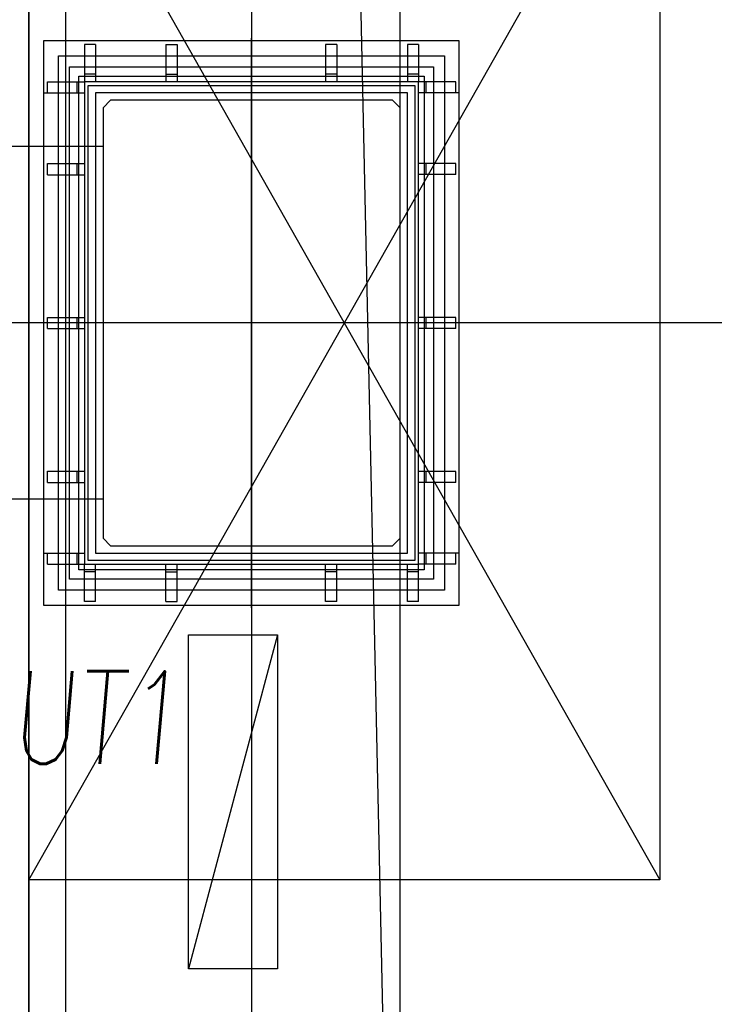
# Model space of a CAD drawing. Header units: millimetres. Extents: x 373037 to 682063, y 76092 to 274210.
# Tile 30 of 256: x 655464 to 656400, y 250914 to 252241. Entities that reach past the tile are written whole.
import ezdxf

# ---------------------------------------------------------------- set-up
doc = ezdxf.new("R2010")
doc.units = ezdxf.units.MM
doc.header["$LTSCALE"] = 100
for name, pattern in [('CK_ČERCHOVANÁ 50', [6, 3, -1.5, 0, -1.5]), ('ČERCHOVANÁ', [25.4, 12.7, -6.35, 0, -6.35]), ('ČÁRKOVANÁ01-01', [2, 1, -1])]:
    doc.linetypes.add(name, pattern=pattern)
doc.layers.add('PUDORYS', color=253, linetype='CONTINUOUS')
doc.styles.add('CS-ROMANS', font='romans.shx', dxfattribs={"width": 0.75, "oblique": 5})

msp = doc.modelspace()

# ---------------------------------------------------------------- linework, layer by layer
at = {"layer": 'PUDORYS', "color": 252, "linetype": 'ČERCHOVANÁ', "ltscale": 25, "true_color": 0x939598}
for p, q in [((655776.6, 274209.6), (655776.6, 249134.9)), ((682063.2, 251832.2), (654424.2, 251832.2))]:
    msp.add_line(p, q, dxfattribs=at)
at = {"layer": 'PUDORYS', "color": 252, "linetype": 'CK_ČERCHOVANÁ 50', "ltscale": 50, "true_color": 0x939598}
for p, q in [((655476.6, 249832.2), (655476.6, 273032.2)), ((655976.6, 252132.2), (655976.6, 256332.2)), ((655976.6, 249832.2), (655976.6, 251532.2))]:
    msp.add_line(p, q, dxfattribs=at)
at = {"layer": 'PUDORYS', "color": 252, "linetype": 'ČÁRKOVANÁ01-01', "ltscale": 200, "true_color": 0x939598}
msp.add_line((655976.6, 249832.2), (655476.6, 273032.2), dxfattribs=at)
at = {"layer": 'PUDORYS', "color": 252, "ltscale": 20, "true_color": 0x939598}
for p, q in [((655976.6, 250032.2), (655976.6, 272832.2)), ((655476.6, 250032.2), (655476.6, 254194.7))]:
    msp.add_line(p, q, dxfattribs=at)
at = {"layer": 'PUDORYS', "color": 252, "ltscale": 5, "true_color": 0x939598}
for p, q in [((655526.6, 250082.2), (655526.6, 272782.2)), ((655516.6, 252192.2), (656036.6, 252192.2)), ((655516.6, 251472.2), (655516.6, 252192.2)), ((656036.6, 252192.2), (656036.6, 251472.2)), ((656036.6, 251472.2), (655516.6, 251472.2))]:
    msp.add_line(p, q, dxfattribs=at)
at = {"layer": 'PUDORYS', "color": 252, "linetype": 'ČERCHOVANÁ', "ltscale": 10, "true_color": 0x939598}
for p, q in [((655476.6, 251082.2), (656326.6, 252582.2)), ((655476.6, 252582.2), (656326.6, 251082.2)), ((655476.6, 251082.2), (655476.6, 252582.2)), ((656326.6, 252582.2), (656326.6, 251082.2)), ((656326.6, 251082.2), (655476.6, 251082.2))]:
    msp.add_line(p, q, dxfattribs=at)
at = {"layer": 'PUDORYS', "color": 252, "ltscale": 100, "true_color": 0x939598}
for p, q in [((655776.6, 251448.5), (655776.6, 252215.8)), ((656131.1, 251832.2), (655363.7, 251832.2))]:
    msp.add_line(p, q, dxfattribs=at)
at = {"layer": 'PUDORYS', "color": 252, "true_color": 0x939598}
for p, q in [((655551.6, 252207.2), (655551.6, 252157.2)), ((655566.6, 252207.2), (655551.6, 252207.2)), ((655566.6, 252207.2), (655566.6, 252157.2)), ((655661.3, 252207.2), (655661.3, 252157.2)), ((655661.3, 252207.2), (655676.3, 252207.2)), ((655676.3, 252207.2), (655676.3, 252157.2)), ((655876.3, 252207.2), (655876.3, 252157.2)), ((655891.3, 252207.2), (655876.3, 252207.2)), ((655891.3, 252207.2), (655891.3, 252157.2)), ((655986.6, 252207.2), (655986.6, 252157.2)), ((656001.6, 252207.2), (655986.6, 252207.2)), ((656001.6, 252207.2), (656001.6, 252157.2)), ((655566.6, 252167.2), (655551.6, 252167.2)), ((655661.3, 252167.2), (655676.3, 252167.2)), ((655891.3, 252167.2), (655876.3, 252167.2)), ((656001.6, 252167.2), (655986.6, 252167.2)), ((655501.6, 252157.2), (655551.6, 252157.2)), ((655501.6, 252142.2), (655501.6, 252157.2)), ((655541.6, 252142.2), (655541.6, 252157.2)), ((656051.6, 252157.2), (656001.6, 252157.2)), ((656011.6, 252142.2), (656011.6, 252157.2)), ((656051.6, 252142.2), (656051.6, 252157.2)), ((655496.3, 252142.2), (655551.6, 252142.2)), ((656056.3, 252142.2), (656001.6, 252142.2)), ((655576.6, 252069.7), (655270.6, 252069.7)), ((655501.6, 252046.8), (655551.6, 252046.8)), ((655501.6, 252031.8), (655501.6, 252046.8)), ((655541.6, 252031.8), (655541.6, 252046.8)), ((656051.6, 252047.2), (656001.6, 252047.2)), ((656011.6, 252032.2), (656011.6, 252047.2)), ((656051.6, 252032.2), (656051.6, 252047.2)), ((655501.6, 252031.8), (655551.6, 252031.8)), ((656051.6, 252032.2), (656001.6, 252032.2)), ((655501.6, 251839.7), (655551.6, 251839.7)), ((655501.6, 251824.7), (655501.6, 251839.7)), ((655541.6, 251824.7), (655541.6, 251839.7)), ((656051.6, 251839.7), (656001.6, 251839.7)), ((656011.6, 251824.7), (656011.6, 251839.7)), ((656051.6, 251824.7), (656051.6, 251839.7)), ((655501.6, 251824.7), (655551.6, 251824.7)), ((656051.6, 251824.7), (656001.6, 251824.7)), ((655501.6, 251632.5), (655551.6, 251632.5)), ((655501.6, 251617.5), (655501.6, 251632.5)), ((655541.6, 251617.5), (655541.6, 251632.5)), ((656051.6, 251632.2), (656001.6, 251632.2)), ((656011.6, 251617.2), (656011.6, 251632.2)), ((656051.6, 251617.2), (656051.6, 251632.2)), ((655501.6, 251617.5), (655551.6, 251617.5)), ((656051.6, 251617.2), (656001.6, 251617.2)), ((655576.6, 251594.7), (655270.6, 251594.7)), ((655496.3, 251522.2), (655551.6, 251522.2)), ((655501.6, 251507.2), (655501.6, 251522.2)), ((655541.6, 251507.2), (655541.6, 251522.2)), ((656056.3, 251522.2), (656001.6, 251522.2)), ((656011.6, 251507.2), (656011.6, 251522.2)), ((656051.6, 251507.2), (656051.6, 251522.2)), ((655501.6, 251507.2), (655551.6, 251507.2)), ((655551.6, 251457.2), (655551.6, 251507.2)), ((655566.6, 251497.2), (655551.6, 251497.2)), ((655566.6, 251457.2), (655566.6, 251507.2)), ((655661.3, 251457.2), (655661.3, 251507.2)), ((655661.3, 251497.2), (655676.3, 251497.2)), ((655676.3, 251457.2), (655676.3, 251507.2)), ((655876.3, 251457.2), (655876.3, 251507.2)), ((655891.3, 251497.2), (655876.3, 251497.2)), ((655891.3, 251457.2), (655891.3, 251507.2)), ((655986.6, 251457.2), (655986.6, 251507.2)), ((656001.6, 251497.2), (655986.6, 251497.2)), ((656001.6, 251457.2), (656001.6, 251507.2)), ((656051.6, 251507.2), (656001.6, 251507.2)), ((655566.6, 251457.2), (655551.6, 251457.2)), ((655661.3, 251457.2), (655676.3, 251457.2)), ((655891.3, 251457.2), (655876.3, 251457.2)), ((656001.6, 251457.2), (655986.6, 251457.2))]:
    msp.add_line(p, q, dxfattribs=at)
at = {"layer": 'PUDORYS', "color": 252, "ltscale": 5, "true_color": 0x939598}
for points in [[(655476.6, 250032.2), (681176.6, 250032.2), (681176.6, 272832.2), (655476.6, 272832.2)], [(655531.6, 252177.2), (656021.6, 252177.2), (656021.6, 251487.2), (655531.6, 251487.2)], [(655544.1, 252164.7), (656009.1, 252164.7), (656009.1, 251499.7), (655544.1, 251499.7)], [(655556.6, 252152.2), (655996.6, 252152.2), (655996.6, 251512.2), (655556.6, 251512.2)], [(655811.6, 250962.2), (655691.6, 250962.2), (655691.6, 251412.2), (655811.6, 251412.2)]]:
    msp.add_lwpolyline(points, close=True, dxfattribs=at)
at = {"layer": 'PUDORYS', "color": 252, "true_color": 0x939598}
for points in [[(681176.6, 250032.2), (655476.6, 250032.2), (655476.6, 272832.2), (681176.6, 272832.2)], [(655496.3, 252212.2), (655496.3, 251452.2), (656056.3, 251452.2), (656056.3, 252212.2)], [(655551.6, 252157.2), (655551.6, 251507.2), (656001.6, 251507.2), (656001.6, 252157.2)], [(655566.6, 252142.2), (655566.6, 251522.2), (655986.6, 251522.2), (655986.6, 252142.2)]]:
    msp.add_lwpolyline(points, close=True, dxfattribs=at)
at = {"layer": 'PUDORYS', "color": 252, "ltscale": 100, "true_color": 0x939598}
msp.add_lwpolyline([(655576.6, 252122.2), (655576.6, 251542.2), (655586.6, 251532.2), (655966.6, 251532.2), (655976.6, 251542.2), (655976.6, 252122.2), (655966.6, 252132.2), (655586.6, 252132.2)], close=True, dxfattribs=at)
at = {"layer": 'PUDORYS', "color": 252, "ltscale": 5, "true_color": 0x939598}
msp.add_lwpolyline([(655811.6, 251412.2), (655691.6, 250962.2)], dxfattribs=at)

# ---------------------------------------------------------------- texts
at = {"layer": 'PUDORYS', "color": 252, "true_color": 0x939598, "insert": (655451.8, 251300.7), "char_height": 125, "attachment_point": 4, "style": 'CS-ROMANS'}
msp.add_mtext('\\A1;UT1', dxfattribs=at)

doc.saveas('drawing.dxf')
